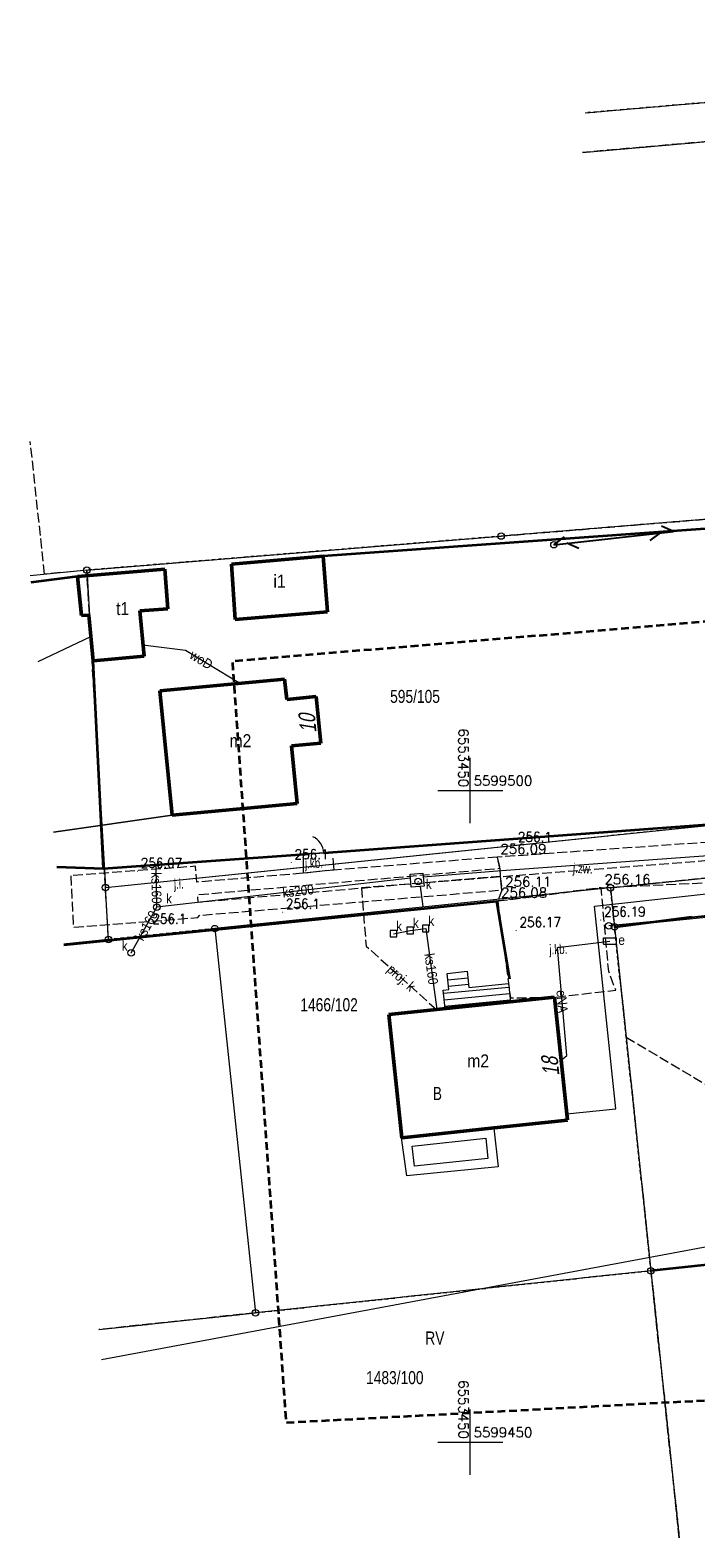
# Model space of a CAD drawing. Header units: metres. Extents: x 6553410 to 6553682, y 5599441 to 5599693.
# Tile 1 of 19: x 6553416 to 6553467, y 5599443 to 5599558. Entities that reach past the tile are written whole.
import ezdxf
from ezdxf.enums import TextEntityAlignment as Align

# ---------------------------------------------------------------- set-up
doc = ezdxf.new("R2010")
doc.units = ezdxf.units.M
doc.header["$LTSCALE"] = 0.5
for name, pattern in [('1.5_0.5', [2, 1.5, -0.5]), ('2', [0.9, 0.6, -0.3]), ('219-500', [0]), ('3 1', [4, 3, -1]), ('egkk-500', [2, 1.5, -0.5]), ('egug-500', [1, 0.5, -0.5]), ('suep_nn_500', [0]), ('sutp_500', [0])]:
    doc.linetypes.add(name, pattern=pattern)
doc.layers.get('0').update_dxf_attribs({"color": 2, "linetype": 'CONTINUOUS', "lineweight": 5})
for name, color, linetype in [('202-punkt graniczny', 7, 'CONTINUOUS'), ('210-oznaczenie konturu użytku gruntowego', 7, 'CONTINUOUS'), ('211-numer działki ewidencyjnej', 7, 'CONTINUOUS'), ('217-kontur klasyfikacyjny', 7, 'CONTINUOUS'), ('218-kontur użytku gruntowego', 7, 'CONTINUOUS'), ('219-działka ewidencyjna', 7, 'CONTINUOUS'), ('238-Punkt adresowy budynku', 7, 'CONTINUOUS'), ('312-budynek ewidencyjny', 7, 'CONTINUOUS'), ('312-oznaczenie budynku ewidencyjnego-Atr117', 7, 'CONTINUOUS'), ('jezdnia', 7, 'CONTINUOUS'), ('jezdnia-Atr17', 7, 'CONTINUOUS'), ('komora podziemna', 7, 'CONTINUOUS'), ('OTRN_O', 7, 'CONTINUOUS'), ('przewód elektroenergetyczny niskiego napięcia', 7, 'CONTINUOUS'), ('przewód elektroenergetyczny podziemny', 7, 'CONTINUOUS'), ('przewód elektroenergetyczny podziemny-Atr1', 7, 'CONTINUOUS'), ('przewód kanalizacyjny', 7, 'CONTINUOUS'), ('przewód kanalizacyjny - ob. projektowany', 7, 'CONTINUOUS'), ('przewód kanalizacyjny - ob. projektowany-Atr1', 7, 'CONTINUOUS'), ('przewód kanalizacyjny-Atr1', 7, 'CONTINUOUS'), ('przewód telekomunikacyjny napowietrzny', 7, 'CONTINUOUS'), ('przewód wodociągowy', 7, 'CONTINUOUS'), ('przewód wodociągowy-Atr1', 7, 'CONTINUOUS'), ('PWYMIAR', 7, 'CONTINUOUS'), ('rzędna', 7, 'CONTINUOUS'), ('studnia kanalizacyjna', 7, 'CONTINUOUS'), ('studnia kanalizacyjna-Atr17', 7, 'CONTINUOUS'), ('szafa elektroenergetyczna lub kontener', 7, 'CONTINUOUS'), ('szafa elektroenergetyczna lub kontener-Atr17', 7, 'CONTINUOUS'), ('słup przewodów napowietrznych', 7, 'CONTINUOUS'), ('taras', 7, 'CONTINUOUS'), ('właz do komory lub kanału - kwadratowy', 7, 'CONTINUOUS'), ('właz do komory lub kanału - kwadratowy-Atr17', 7, 'CONTINUOUS'), ('właz do komory lub kanału - okrągły', 7, 'CONTINUOUS'), ('właz do komory lub kanału - okrągły-Atr17', 7, 'CONTINUOUS'), ('Zakres', 7, 'CONTINUOUS')]:
    doc.layers.add(name, color=color, linetype=linetype)
for name, color, linetype, lineweight, true_color in [('EGB', 7, 'CONTINUOUS', 20, 0x000000), ('OTK', 7, 'CONTINUOUS', 20, 0x000000), ('OTO', 7, 'CONTINUOUS', 20, 0x000000), ('OTRN', 7, 'CONTINUOUS', 20, 0x000000), ('OTRS', 7, 'CONTINUOUS', 20, 0x000000), ('OTRS_O', 7, 'CONTINUOUS', 20, 0x000000), ('SUE', 7, 'CONTINUOUS', 20, 0x803300)]:
    doc.layers.add(name, color=color, linetype=linetype, lineweight=lineweight, true_color=true_color)
doc.styles.add('BDOT', font='SIMPLEX', dxfattribs={"width": 0.9})
doc.styles.add('MZSK', font='SIMPLEX', dxfattribs={"width": 0.9, "height": 0.75})
doc.styles.get("Standard").update_dxf_attribs({"font": 'Working1250', "width": 0.75})
doc.linetypes.add('OTOO', pattern='A,7.5,[30,msgB.shx,S=1.28,R=0,X=0,Y=0],7.5', length=15)

# ---------------------------------------------------------------- blocks, each defined once
blk = doc.blocks.new('US15')
at = {"color": 0, "linetype": 'Continuous', "lineweight": 13}
blk.add_circle((0, 0), 0.25, dxfattribs=at)
blk = doc.blocks.new('PW01')
at = {"linetype": 'Continuous', "lineweight": 13}
h = blk.add_hatch(color=0, dxfattribs=at)
edge = h.paths.add_edge_path()
edge.add_arc((0, 0), 0.045, 0, 360)
blk = doc.blocks.new('US22A')
at = {"color": 0, "linetype": 'Continuous', "lineweight": 0}
blk.add_lwpolyline([(-0.25, -0.25), (0.25, -0.25), (0.25, 0.25), (-0.25, 0.25)], close=True, dxfattribs=at)
blk = doc.blocks.new('US22')
at = {"color": 0, "linetype": 'Continuous', "lineweight": 13}
blk.add_circle((0, 0), 0.25, dxfattribs=at)
blk = doc.blocks.new('US18')
at = {"color": 0, "linetype": 'Continuous', "lineweight": 13}
for p, q in [((-0.5, -0.25), (-0.5, 0.25)), ((-0.5, 0.25), (0.5, 0.25)), ((0.5, -0.25), (0.5, 0.25)), ((-0.5, -0.25), (0.5, -0.25))]:
    blk.add_line(p, q, dxfattribs=at)
blk = doc.blocks.new('SUTP')
at = {"color": 0, "linetype": 'Continuous'}
for p, q in [((0, 0), (0.866, 0.5)), ((0, 0), (9.232, 0)), ((1.866, -0.5), (1, 0)), ((7.366, -0.5), (8.232, 0)), ((9.232, 0), (8.366, 0.5))]:
    blk.add_line(p, q, dxfattribs=at)
blk = doc.blocks.new('202')
at = {"color": 0, "linetype": 'Continuous', "lineweight": 0}
blk.add_circle((0, 0), 0.25, dxfattribs=at)
blk = doc.blocks.new('OTOFP')
at = {"layer": 'OTO', "color": 0, "lineweight": 18}
blk.add_arc((0, 3), 3, 270, 330, dxfattribs=at)
blk = doc.blocks.new('OTRS')
at = {"layer": 'OTRS', "color": 0, "lineweight": -3, "const_width": 0.09}
blk.add_lwpolyline([(-0.04, 0, 1), (0.04, 0, 1)], format="xyb", close=True, dxfattribs=at)
at = {"layer": 'OTRS_O', "color": 0, "style": 'BDOT'}
blk.add_attdef('RZEDNA', (0.51, 0.52), '', height=1.5, dxfattribs=at)
blk = doc.blocks.new('OTRN')
at = {"layer": 'OTRN', "color": 0, "const_width": 0.09}
blk.add_lwpolyline([(-0.04, 0, 1), (0.04, 0, 1)], format="xyb", close=True, dxfattribs=at)
at = {"layer": 'OTRN_O', "color": 0, "style": 'BDOT'}
blk.add_attdef('RZEDNA', (0.51, 0.52), '', height=1.5, dxfattribs=at)

msp = doc.modelspace()

# ---------------------------------------------------------------- linework, layer by layer
at = {"color": 0}
for p, q in [((6553450, 5599500), (6553450, 5599502.5)), ((6553447.5, 5599500), (6553452.5, 5599500)), ((6553447.5, 5599500), (6553452.5, 5599500)), ((6553450, 5599497.5), (6553450, 5599500)), ((6553450, 5599447.5), (6553450, 5599452.5)), ((6553447.5, 5599450), (6553452.5, 5599450))]:
    msp.add_line(p, q, dxfattribs=at)
at = {"layer": '217-kontur klasyfikacyjny', "color": 3, "linetype": 'egkk-500', "lineweight": 18}
for points in [[(6553458.8, 5599551.99), (6553515.54, 5599556.92)], [(6553482.13, 5599551.01), (6553458.61, 5599548.96)], [(6553417.36, 5599516.59), (6553416.26, 5599526.77)], [(6553418.83, 5599488.22), (6553422.25, 5599488.57)], [(6553466.02, 5599442.66), (6553463.85, 5599463.15)], [(6553433.53, 5599459.92), (6553421.52, 5599458.64)]]:
    msp.add_lwpolyline(points, dxfattribs=at)
at = {"layer": '217-kontur klasyfikacyjny', "color": 3, "linetype": 'egkk-500', "lineweight": 18, "flags": 128}
for points in [[(6553452.36, 5599519.52), (6553468.79, 5599520.87)], [(6553420.59, 5599516.91), (6553452.36, 5599519.52)], [(6553420.59, 5599516.91), (6553417.36, 5599516.59)], [(6553422.02, 5599492.56), (6553420.59, 5599516.91)], [(6553518.2, 5599498.45), (6553460.74, 5599492.53)], [(6553422.25, 5599488.57), (6553422.02, 5599492.56)], [(6553460.74, 5599492.53), (6553461.05, 5599489.55)], [(6553461.05, 5599489.55), (6553461.95, 5599481.06)], [(6553461.95, 5599481.06), (6553469.05, 5599476.85)], [(6553461.95, 5599481.06), (6553463.85, 5599463.15)], [(6553463.85, 5599463.15), (6553490.16, 5599465.96)], [(6553463.85, 5599463.15), (6553433.53, 5599459.92)]]:
    msp.add_lwpolyline(points, dxfattribs=at)
at = {"layer": '218-kontur użytku gruntowego', "color": 3, "linetype": 'egug-500', "lineweight": 18}
for points in [[(6553515.54, 5599556.92), (6553458.8, 5599551.99)], [(6553458.61, 5599548.96), (6553482.13, 5599551.01)], [(6553422.25, 5599488.57), (6553418.83, 5599488.22)], [(6553463.85, 5599463.15), (6553466.02, 5599442.66)], [(6553421.52, 5599458.64), (6553433.53, 5599459.92)]]:
    msp.add_lwpolyline(points, dxfattribs=at)
at = {"layer": '218-kontur użytku gruntowego', "color": 3, "linetype": 'egug-500', "lineweight": 18, "flags": 128}
for points in [[(6553468.79, 5599520.87), (6553452.36, 5599519.52)], [(6553452.36, 5599519.52), (6553420.59, 5599516.91)], [(6553420.59, 5599516.91), (6553417.36, 5599516.59)], [(6553420.59, 5599516.91), (6553422.02, 5599492.56)], [(6553460.74, 5599492.53), (6553518.2, 5599498.45)], [(6553422.02, 5599492.56), (6553470.92, 5599497.6)], [(6553422.25, 5599488.57), (6553422.02, 5599492.56)], [(6553460.74, 5599492.53), (6553430.4, 5599489.4)], [(6553461.05, 5599489.55), (6553460.74, 5599492.53)], [(6553430.4, 5599489.4), (6553422.25, 5599488.57)], [(6553461.95, 5599481.06), (6553461.05, 5599489.55)], [(6553463.85, 5599463.15), (6553461.95, 5599481.06)], [(6553461.95, 5599481.06), (6553469.05, 5599476.85)], [(6553490.16, 5599465.96), (6553463.85, 5599463.15)], [(6553433.53, 5599459.92), (6553463.85, 5599463.15)]]:
    msp.add_lwpolyline(points, dxfattribs=at)
at = {"layer": '219-działka ewidencyjna', "color": 7, "linetype": '219-500', "lineweight": 18}
for points in [[(6553458.8, 5599551.99), (6553515.54, 5599556.92)], [(6553458.61, 5599548.96), (6553482.13, 5599551.01)], [(6553420.59, 5599516.91), (6553416.25, 5599516.48)], [(6553422.25, 5599488.57), (6553418.83, 5599488.22)], [(6553463.85, 5599463.15), (6553466.02, 5599442.66)], [(6553421.52, 5599458.64), (6553433.53, 5599459.92)]]:
    msp.add_lwpolyline(points, dxfattribs=at)
at = {"layer": '219-działka ewidencyjna', "color": 7, "linetype": '219-500', "lineweight": 18, "flags": 128}
for points in [[(6553468.79, 5599520.87), (6553452.36, 5599519.52)], [(6553420.59, 5599516.91), (6553452.36, 5599519.52)], [(6553420.59, 5599516.91), (6553422.02, 5599492.56)], [(6553460.74, 5599492.53), (6553518.2, 5599498.45)], [(6553422.02, 5599492.56), (6553470.92, 5599497.6)], [(6553422.25, 5599488.57), (6553422.02, 5599492.56)], [(6553460.74, 5599492.53), (6553430.4, 5599489.4)], [(6553460.74, 5599492.53), (6553461.05, 5599489.55)], [(6553487.38, 5599492.23), (6553461.05, 5599489.55)], [(6553422.25, 5599488.57), (6553430.4, 5599489.4)], [(6553430.4, 5599489.4), (6553433.53, 5599459.92)], [(6553461.05, 5599489.55), (6553463.85, 5599463.15)], [(6553490.16, 5599465.96), (6553463.85, 5599463.15)], [(6553463.85, 5599463.15), (6553433.53, 5599459.92)]]:
    msp.add_lwpolyline(points, dxfattribs=at)
at = {"layer": '312-budynek ewidencyjny', "color": 7, "linetype": 'Continuous', "lineweight": 50, "flags": 128}
for points in [[(6553438.72, 5599517.99), (6553431.68, 5599517.37)], [(6553439.06, 5599513.71), (6553438.72, 5599517.99)], [(6553426.57, 5599516.97), (6553419.87, 5599516.43)], [(6553426.81, 5599513.95), (6553426.57, 5599516.97)], [(6553431.68, 5599517.37), (6553431.98, 5599513.12)], [(6553419.87, 5599516.43), (6553420.18, 5599513.42)], [(6553420.18, 5599513.42), (6553420.76, 5599513.45)], [(6553420.76, 5599513.45), (6553421.09, 5599509.94)], [(6553424.66, 5599513.78), (6553426.81, 5599513.95)], [(6553424.98, 5599510.31), (6553424.66, 5599513.78)], [(6553431.98, 5599513.12), (6553439.06, 5599513.71)], [(6553421.09, 5599509.94), (6553424.98, 5599510.31)], [(6553435.75, 5599508.53), (6553426.2, 5599507.64)], [(6553435.92, 5599506.99), (6553435.75, 5599508.53)], [(6553426.2, 5599507.64), (6553427.13, 5599498.1)], [(6553438.19, 5599507.22), (6553435.92, 5599506.99)], [(6553438.54, 5599503.64), (6553438.19, 5599507.22)], [(6553436.28, 5599503.42), (6553438.54, 5599503.64)], [(6553436.71, 5599499.01), (6553436.28, 5599503.42)], [(6553427.13, 5599498.1), (6553436.71, 5599499.01)], [(6553443.75, 5599482.81), (6553456.46, 5599484.14)], [(6553456.46, 5599484.14), (6553457.44, 5599474.71)], [(6553444.74, 5599473.36), (6553443.75, 5599482.81)], [(6553451.83, 5599474.12), (6553444.74, 5599473.36)], [(6553457.44, 5599474.71), (6553451.83, 5599474.12)]]:
    msp.add_lwpolyline(points, dxfattribs=at)
at = {"layer": 'EGB', "color": 18, "true_color": 0x000000}
for p, q in [((6553448.28, 5599485.47), (6553449.81, 5599485.62)), ((6553447.95, 5599484.44), (6553452.95, 5599484.92)), ((6553448, 5599483.94), (6553453, 5599484.43)), ((6553448.33, 5599484.98), (6553449.87, 5599485.13)), ((6553448.05, 5599483.44), (6553453.05, 5599483.93))]:
    msp.add_line(p, q, dxfattribs=at)
at = {"layer": 'EGB', "color": 18, "lineweight": 18, "true_color": 0x000000}
msp.add_lwpolyline([(6553453.07, 5599483.78), (6553448.07, 5599483.26), (6553447.92, 5599484.69), (6553448.36, 5599484.73), (6553448.23, 5599485.97), (6553449.76, 5599486.13), (6553449.89, 5599484.89), (6553452.92, 5599485.2)], close=True, dxfattribs=at)
at = {"layer": 'jezdnia', "color": 7, "linetype": '1.5_0.5', "lineweight": 18}
msp.add_lwpolyline([(6553480.36, 5599496.89), (6553452.05, 5599494.88), (6553452.27, 5599494.03), (6553452.29, 5599493.41), (6553452.42, 5599492.36), (6553452.1, 5599491.52), (6553460.03, 5599492.54), (6553481.58, 5599493.57)], dxfattribs=at)
at = {"layer": 'jezdnia', "color": 7, "linetype": '1.5_0.5', "lineweight": 18, "flags": 128}
for points in [[(6553419.36, 5599493.46), (6553419.56, 5599489.51), (6553429.1, 5599490.25), (6553429.24, 5599490.42), (6553452.42, 5599492.36), (6553452.29, 5599493.41), (6553429.12, 5599491.41), (6553429.11, 5599492.01), (6553452.27, 5599494.03), (6553452.05, 5599494.88), (6553439.53, 5599493.89), (6553437.22, 5599493.65), (6553429.04, 5599492.97), (6553428.92, 5599494.18)], [(6553452.1, 5599491.52), (6553453.07, 5599484.08), (6553456.46, 5599484.14), (6553461.15, 5599484.68), (6553460.61, 5599486.11), (6553460.03, 5599492.54)]]:
    msp.add_lwpolyline(points, close=True, dxfattribs=at)
at = {"layer": 'komora podziemna', "color": 34, "linetype": 'Continuous', "lineweight": 18, "flags": 128}
msp.add_lwpolyline([(6553445.38, 5599493.57), (6553446.37, 5599493.66), (6553446.46, 5599492.66), (6553445.46, 5599492.57)], close=True, dxfattribs=at)
at = {"layer": 'OTK', "color": 18, "linetype": '3 1', "lineweight": 18, "true_color": 0x000000, "flags": 128}
msp.add_lwpolyline([(6553437.22, 5599493.65), (6553437.2, 5599495.02), (6553437.67, 5599495.13), (6553438.76, 5599495.21), (6553439.41, 5599495.21), (6553439.53, 5599493.89)], close=True, dxfattribs=at)
at = {"layer": 'OTO', "color": 18, "linetype": 'OTOO', "lineweight": 35, "true_color": 0x000000, "flags": 128}
for points in [[(6553438.76, 5599495.21), (6553470.92, 5599497.6), (6553468.72, 5599520.13), (6553438.72, 5599517.99)], [(6553421.87, 5599494.02), (6553437.67, 5599495.13)], [(6553461.13, 5599489.53), (6553466.98, 5599490.3)], [(6553490.16, 5599465.96), (6553463.85, 5599463.15)]]:
    msp.add_lwpolyline(points, dxfattribs=at)
at = {"layer": 'OTO', "color": 18, "linetype": 'OTOO', "lineweight": 35, "true_color": 0x000000}
for points in [[(6553419.87, 5599516.43), (6553416.3, 5599515.96)], [(6553418.29, 5599494.15), (6553421.87, 5599494.02), (6553421.09, 5599509.94)], [(6553453.03, 5599485.51), (6553452.03, 5599491.47), (6553418.83, 5599488.14)]]:
    msp.add_lwpolyline(points, dxfattribs=at)
at = {"layer": 'OTO', "color": 18, "lineweight": 18, "true_color": 0x000000}
for points in [[(6553438.76, 5599495.21), (6553437.67, 5599495.13)], [(6553466.98, 5599490.3), (6553470.52, 5599490.68)]]:
    msp.add_lwpolyline(points, dxfattribs=at)
at = {"layer": 'przewód elektroenergetyczny niskiego napięcia', "color": 1, "linetype": 'suep_nn_500', "lineweight": 18}
for points in [[(6553418.04, 5599496.81), (6553427.13, 5599498.1)], [(6553427.13, 5599498.1), (6553418.04, 5599496.81)], [(6553421.73, 5599456.33), (6553519.65, 5599474.63)]]:
    msp.add_lwpolyline(points, dxfattribs=at)
at = {"layer": 'przewód elektroenergetyczny podziemny', "color": 1, "linetype": 'Continuous', "lineweight": 18, "flags": 128}
msp.add_lwpolyline([(6553456.94, 5599479.29), (6553457.4, 5599479.66), (6553456.68, 5599487.95), (6553460.7, 5599488.45)], dxfattribs=at)
at = {"layer": 'przewód kanalizacyjny', "color": 34, "linetype": 'Continuous', "lineweight": 18, "flags": 128}
for points in [[(6553500.59, 5599497.35), (6553452.38, 5599493.83), (6553446.39, 5599493.36)], [(6553425.96, 5599491.05), (6553425.9, 5599494.19)], [(6553445.4, 5599493.27), (6553425.96, 5599491.05)], [(6553446.15, 5599492.63), (6553446.37, 5599491.1)], [(6553424, 5599487.54), (6553425.96, 5599491.05)], [(6553444.11, 5599489.01), (6553445.39, 5599489.25), (6553446.58, 5599489.41), (6553447.44, 5599483.2)]]:
    msp.add_lwpolyline(points, dxfattribs=at)
at = {"layer": 'przewód kanalizacyjny - ob. projektowany', "color": 34, "linetype": '1.5_0.5', "lineweight": 18, "flags": 128}
for points in [[(6553520.98, 5599499.5), (6553496.41, 5599496.83), (6553441.65, 5599492.53)], [(6553441.65, 5599492.53), (6553442.01, 5599488.06), (6553447.4, 5599483.19)]]:
    msp.add_lwpolyline(points, dxfattribs=at)
at = {"layer": 'przewód telekomunikacyjny napowietrzny', "color": 30, "linetype": 'sutp_500', "lineweight": 18, "flags": 128}
msp.add_lwpolyline([(6553456.41, 5599518.86), (6553492.01, 5599522.83)], dxfattribs=at)
at = {"layer": 'przewód wodociągowy', "color": 5, "linetype": 'Continuous', "lineweight": 18}
msp.add_lwpolyline([(6553416.85, 5599509.9), (6553420.91, 5599511.82)], dxfattribs=at)
at = {"layer": 'przewód wodociągowy', "color": 5, "linetype": 'Continuous', "lineweight": 18, "flags": 128}
for points in [[(6553424.9, 5599511.17), (6553428.15, 5599510.77), (6553432.38, 5599508.22)], [(6553457.39, 5599475.2), (6553461.16, 5599475.57), (6553459.53, 5599491.12), (6553481.29, 5599493.54), (6553513.95, 5599496.11)]]:
    msp.add_lwpolyline(points, dxfattribs=at)
at = {"layer": 'SUE', "color": 1, "linetype": 'Continuous', "lineweight": 18, "true_color": 0xff0000}
msp.add_lwpolyline([(6553487.26, 5599492.21), (6553460.62, 5599489.61)], dxfattribs=at)
at = {"layer": 'taras', "color": 0, "lineweight": 18}
for p, q in [((6553444.72, 5599473.35), (6553451.81, 5599474.1)), ((6553451.81, 5599474.1), (6553452.13, 5599471.13)), ((6553445.13, 5599470.42), (6553444.72, 5599473.35)), ((6553445.54, 5599472.71), (6553451.18, 5599473.32)), ((6553445.72, 5599471.18), (6553445.54, 5599472.71)), ((6553451.18, 5599473.32), (6553451.35, 5599471.76)), ((6553451.35, 5599471.76), (6553445.72, 5599471.18)), ((6553452.13, 5599471.13), (6553445.13, 5599470.42))]:
    msp.add_line(p, q, dxfattribs=at)
at = {"layer": 'Zakres', "color": 6, "linetype": '2', "lineweight": 35, "ltscale": 2, "flags": 128}
msp.add_lwpolyline([(6553483.84, 5599684.4), (6553490.35, 5599514.81), (6553431.75, 5599509.91), (6553435.87, 5599451.5), (6553546.6, 5599457.38), (6553543.41, 5599564.25), (6553540.28, 5599682.83)], close=True, dxfattribs=at)

# ---------------------------------------------------------------- block references
at = {"layer": '202-punkt graniczny', "color": 7, "linetype": 'Continuous', "lineweight": 18}
for p in [(6553452.36, 5599519.52), (6553420.59, 5599516.91), (6553422.02, 5599492.56), (6553460.74, 5599492.53), (6553422.25, 5599488.57), (6553430.4, 5599489.4), (6553461.05, 5599489.55), (6553463.85, 5599463.15), (6553433.53, 5599459.92)]:
    msp.add_blockref('202', p, dxfattribs=at)
at = {"layer": 'OTO', "color": 18, "lineweight": 18, "true_color": 0x000000, "xscale": 0.5, "yscale": 0.5, "zscale": 0.5, "rotation": 93.87321794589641}
msp.add_blockref('OTOFP', (6553438.76, 5599495.21), dxfattribs=at)
at = {"layer": 'OTRN', "color": 18, "true_color": 0x000000}
ref = msp.add_blockref('OTRN', (6553453.39, 5599495.8, 256.12), dxfattribs=dict(at, xscale=0.5, yscale=0.5, zscale=0.5))
ref.add_attrib('RZEDNA', '256.1', (6553453.65, 5599496.06, 256.12), dxfattribs={"layer": 'OTRN_O', "color": 0, "height": 0.75, "style": 'BDOT', "width": 0.9})
ref = msp.add_blockref('OTRN', (6553436.27, 5599494.47, 256.07), dxfattribs=dict(at, xscale=0.5, yscale=0.5, zscale=0.5))
ref.add_attrib('RZEDNA', '256.1', (6553436.52, 5599494.73, 256.07), dxfattribs={"layer": 'OTRN_O', "color": 0, "height": 0.75, "style": 'BDOT', "width": 0.9})
ref = msp.add_blockref('OTRN', (6553435.61, 5599490.67, 256.06), dxfattribs=dict(at, xscale=0.5, yscale=0.5, zscale=0.5))
ref.add_attrib('RZEDNA', '256.1', (6553435.86, 5599490.93, 256.06), dxfattribs={"layer": 'OTRN_O', "color": 0, "height": 0.75, "style": 'BDOT', "width": 0.9})
ref = msp.add_blockref('OTRN', (6553425.37, 5599489.52, 256.06), dxfattribs=dict(at, xscale=0.5, yscale=0.5, zscale=0.5))
ref.add_attrib('RZEDNA', '256.1', (6553425.62, 5599489.78, 256.06), dxfattribs={"layer": 'OTRN_O', "color": 0, "height": 0.75, "style": 'BDOT', "width": 0.9})
at = {"layer": 'OTRS', "color": 18, "true_color": 0x000000, "xscale": 0.5, "yscale": 0.5, "zscale": 0.5}
for p, values in [((6553452.05, 5599494.88, 256.09), {'RZEDNA': '256.09'}), ((6553452.42, 5599492.36, 256.11), {'RZEDNA': '256.11'}), ((6553460.03, 5599492.54, 256.16), {'RZEDNA': '256.16'}), ((6553452.1, 5599491.52, 256.08), {'RZEDNA': '256.08'})]:
    msp.add_blockref('OTRS', p, dxfattribs=at).add_auto_attribs(values)
at = {"layer": 'OTRS', "color": 18, "true_color": 0x000000}
ref = msp.add_blockref('OTRS', (6553424.47, 5599493.8, 256.07), dxfattribs=dict(at, xscale=0.5, yscale=0.5, zscale=0.5))
ref.add_attrib('RZEDNA', '256.07', (6553424.73, 5599494.06, 256.07), dxfattribs={"layer": 'OTRS_O', "color": 0, "height": 0.75, "style": 'BDOT', "width": 0.9})
ref = msp.add_blockref('OTRS', (6553460, 5599490.06, 256.19), dxfattribs=dict(at, xscale=0.5, yscale=0.5, zscale=0.5))
ref.add_attrib('RZEDNA', '256.19', (6553460.26, 5599490.32, 256.19), dxfattribs={"layer": 'OTRS_O', "color": 0, "height": 0.75, "style": 'BDOT', "width": 0.9})
ref = msp.add_blockref('OTRS', (6553453.51, 5599489.26, 256.17), dxfattribs=dict(at, xscale=0.5, yscale=0.5, zscale=0.5))
ref.add_attrib('RZEDNA', '256.17', (6553453.77, 5599489.52, 256.17), dxfattribs={"layer": 'OTRS_O', "color": 0, "height": 0.75, "style": 'BDOT', "width": 0.9})
at = {"layer": 'przewód telekomunikacyjny napowietrzny', "color": 30, "linetype": 'Continuous', "lineweight": 18, "rotation": 6.363}
msp.add_blockref('SUTP', (6553456.41, 5599518.86), dxfattribs=at)
at = {"layer": 'rzędna', "color": 34, "linetype": 'Continuous', "lineweight": 18}
for p in [(6553446, 5599493.02), (6553425.96, 5599491.05), (6553424, 5599487.54)]:
    msp.add_blockref('PW01', p, dxfattribs=at)
at = {"layer": 'studnia kanalizacyjna', "color": 34, "linetype": 'Continuous', "lineweight": 18}
for p in [(6553425.96, 5599491.05), (6553424, 5599487.54)]:
    msp.add_blockref('US15', p, dxfattribs=at)
at = {"layer": 'szafa elektroenergetyczna lub kontener', "color": 1, "linetype": 'Continuous', "lineweight": 18}
msp.add_blockref('US18', (6553460.7, 5599488.45), dxfattribs=at)
at = {"layer": 'słup przewodów napowietrznych', "color": 7, "linetype": 'Continuous', "lineweight": 18}
for p in [(6553456.41, 5599518.86), (6553460.62, 5599489.61)]:
    msp.add_blockref('US15', p, dxfattribs=at)
at = {"layer": 'właz do komory lub kanału - kwadratowy', "color": 7, "linetype": 'Continuous', "lineweight": 18}
for p in [(6553444.11, 5599489.01), (6553445.39, 5599489.25), (6553446.58, 5599489.41)]:
    msp.add_blockref('US22A', p, dxfattribs=at)
at = {"layer": 'właz do komory lub kanału - okrągły', "color": 7, "linetype": 'Continuous', "lineweight": 18}
msp.add_blockref('US22', (6553446, 5599493.02), dxfattribs=at)

# ---------------------------------------------------------------- texts
at = {"layer": '210-oznaczenie konturu użytku gruntowego', "color": 3, "linetype": 'Continuous', "lineweight": 18, "width": 0.79}
msp.add_text('B', height=1, dxfattribs=at).set_placement((6553447.12, 5599476.25))
msp.add_text('RV', height=1, dxfattribs=at).set_placement((6553447.28, 5599457.49), align=Align.CENTER)
at = {"layer": '211-numer działki ewidencyjnej', "color": 7, "linetype": 'Continuous', "lineweight": 18, "width": 0.79}
for s, p in [('595/105', (6553445.76, 5599506.72)), ('1466/102', (6553439.17, 5599483.06)), ('1483/100', (6553444.21, 5599454.45))]:
    msp.add_text(s, height=1, dxfattribs=at).set_placement(p, align=Align.CENTER)
at = {"layer": '238-Punkt adresowy budynku', "color": 7, "linetype": 'Continuous', "lineweight": 25, "oblique": 15, "width": 0.79}
for s, rotation, p in [('10', 95.581, (6553438.14, 5599505.17)), ('18', 95.93, (6553456.76, 5599478.86))]:
    msp.add_text(s, height=1.25, rotation=rotation, dxfattribs=at).set_placement(p, align=Align.CENTER)
at = {"layer": '312-oznaczenie budynku ewidencyjnego-Atr117', "color": 7, "width": 0.9}
for s, p in [('i1', (6553435.37, 5599515.56)), ('t1', (6553423.34, 5599513.46)), ('m2', (6553432.37, 5599503.32)), ('m2', (6553450.6, 5599478.75))]:
    msp.add_text(s, height=1, dxfattribs=at).set_placement(p, align=Align.CENTER)
at = {"layer": 'jezdnia-Atr17', "color": 7, "char_height": 0.75, "attachment_point": 5}
for s, insert, rotation in [('j.kb.', (6553438.01, 5599494.31), 2.007), ('j.zw.', (6553458.62, 5599493.91), 357.371), ('j.i.', (6553427.65, 5599492.72), 2.007), ('j.kb.', (6553456.75, 5599487.71), 2.007)]:
    msp.add_mtext(s, dxfattribs=dict(at, insert=insert, rotation=rotation))
at = {"layer": 'przewód elektroenergetyczny podziemny-Atr1', "color": 1, "width": 0.9}
msp.add_text('eNA', height=0.75, rotation=-85.036, dxfattribs=at).set_placement((6553457.04, 5599483.81), align=Align.MIDDLE_CENTER)
at = {"layer": 'przewód kanalizacyjny - ob. projektowany-Atr1', "color": 34, "width": 0.9}
msp.add_text('proj. k', height=0.75, rotation=317.902, dxfattribs=at).set_placement((6553444.71, 5599485.63), align=Align.MIDDLE_CENTER)
at = {"layer": 'przewód kanalizacyjny-Atr1', "color": 34, "width": 0.9}
for s, rotation, p in [('ks160', 271.094, (6553425.91, 5599493.73)), ('ks200', 6.515, (6553435.6, 5599492.15)), ('ks160', 60.821, (6553424.58, 5599488.58))]:
    msp.add_text(s, height=0.75, rotation=rotation, dxfattribs=at).set_placement(p, align=Align.MIDDLE_LEFT)
msp.add_text('ks160', height=0.75, rotation=-82.116, dxfattribs=at).set_placement((6553447.01, 5599486.31), align=Align.MIDDLE_CENTER)
at = {"layer": 'przewód wodociągowy-Atr1', "color": 5, "width": 0.9}
msp.add_text('woD', height=0.75, rotation=328.917, dxfattribs=at).set_placement((6553428.6, 5599510.5), align=Align.MIDDLE_LEFT)
at = {"layer": 'PWYMIAR', "style": 'MZSK'}
for p in [(6553449.85, 5599500.25), (6553449.85, 5599450.25)]:
    msp.add_text('6553450', height=0.75, rotation=-90, dxfattribs=at).set_placement(p, align=Align.TOP_RIGHT)
for s, p in [('5599500', (6553450.25, 5599500.15)), ('5599450', (6553450.25, 5599450.15))]:
    msp.add_text(s, height=0.75, dxfattribs=at).set_placement(p, align=Align.BOTTOM_LEFT)
at = {"layer": 'studnia kanalizacyjna-Atr17', "color": 34, "width": 0.9}
for p in [(6553426.67, 5599491.33), (6553423.27, 5599487.7)]:
    msp.add_text('k', height=0.75, dxfattribs=at).set_placement(p)
at = {"layer": 'szafa elektroenergetyczna lub kontener-Atr17', "color": 1, "width": 0.9}
msp.add_text('e', height=0.75, dxfattribs=at).set_placement((6553461.35, 5599488.9), align=Align.TOP_LEFT)
at = {"layer": 'właz do komory lub kanału - kwadratowy-Atr17', "color": 7, "width": 0.9}
for p in [(6553444.31, 5599489.21), (6553445.59, 5599489.45), (6553446.78, 5599489.61)]:
    msp.add_text('k', height=0.75, dxfattribs=at).set_placement(p)
at = {"layer": 'właz do komory lub kanału - okrągły-Atr17', "color": 7, "width": 0.9}
msp.add_text('k', height=0.75, dxfattribs=at).set_placement((6553446.59, 5599492.44))

doc.saveas('drawing.dxf')
